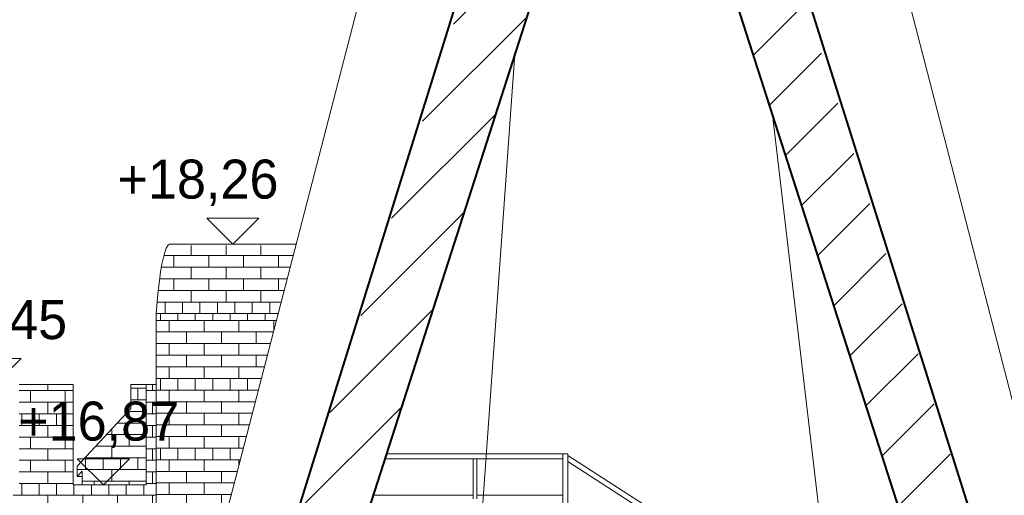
# Model space of a CAD drawing. Header units: millimetres. Extents: x 16408 to 39505, y -6861 to 26364.
# Tile 83 of 85: x 26951 to 32630, y 16806 to 19550. Entities that reach past the tile are written whole.
import ezdxf

# ---------------------------------------------------------------- set-up
doc = ezdxf.new("R2010")
doc.units = ezdxf.units.MM
doc.header["$MEASUREMENT"] = 0
doc.linetypes.add('Wipeout_Contour', pattern=[1000, 0, -1000])
for name, color, linetype, lineweight in [('0_Nr_pióra__1', 7, 'Continuous', 13), ('0_Nr_pióra__103', 7, 'Continuous', 5), ('0_Nr_pióra__7', 7, 'Continuous', 20), ('inw_schody zewnętrzne_Nr_pióra__1', 7, 'Continuous', 13), ('inw_schody zewnętrzne_Nr_pióra__27', 7, 'Continuous', 40), ('inw_schody zewnętrzne_Nr_pióra__87', 7, 'Continuous', 13)]:
    doc.layers.add(name, color=color, linetype=linetype, lineweight=lineweight)
doc.layers.add('0_Nr_pióra__101', color=7, linetype='Continuous', lineweight=5, true_color=0xb2b2b2)
doc.layers.add('0_Nr_pióra__102', color=7, linetype='Continuous', lineweight=5, true_color=0xcccccc)
doc.layers.add('inw_schody zewnętrzne', color=7, linetype='Continuous')
doc.styles.add('STYL_AUTOMATYCZNY_1', font='txt')
pattern_1 = [(45, (0, 0), (-190.9188, 190.9188), [])]

# ---------------------------------------------------------------- blocks, each defined once
blk = doc.blocks.new('Wymiary_15_4', base_point=(26809, 17446.4))
at = {"layer": '0_Nr_pióra__1', "color": 7, "linetype": 'Continuous', "lineweight": 13}
for p, q in [((26809, 17446.4), (26659, 17596.4)), ((26659, 17596.4), (26959, 17596.4)), ((26959, 17596.4), (26809, 17446.4))]:
    blk.add_line(p, q, dxfattribs=at)
at = {"layer": '0_Nr_pióra__1', "color": 7, "lineweight": 13, "insert": (26295.9, 17665.8), "char_height": 225, "attachment_point": 7, "style": 'STYL_AUTOMATYCZNY_1'}
blk.add_mtext('\\A1;{\\pql;\\fCentury Gothic|b0|i0|c238|p34;+17,45}', dxfattribs=at)
blk = doc.blocks.new('Wymiary_16_4', base_point=(28179.7, 18255.9))
at = {"layer": '0_Nr_pióra__1', "color": 7, "linetype": 'Continuous', "lineweight": 13}
for p, q in [((28179.7, 18255.9), (28029.7, 18405.9)), ((28029.7, 18405.9), (28329.7, 18405.9)), ((28329.7, 18405.9), (28179.7, 18255.9))]:
    blk.add_line(p, q, dxfattribs=at)
at = {"layer": '0_Nr_pióra__1', "color": 7, "lineweight": 13, "insert": (27514.9, 18476.3), "char_height": 225, "attachment_point": 7, "style": 'STYL_AUTOMATYCZNY_1'}
blk.add_mtext('\\A1;{\\pql;\\fCentury Gothic|b0|i0|c238|p34;+18,26}', dxfattribs=at)
blk = doc.blocks.new('Wymiary_17_4', base_point=(27433.3, 16866.4))
at = {"layer": '0_Nr_pióra__1', "color": 7, "linetype": 'Continuous', "lineweight": 13}
for p, q in [((27433.3, 16866.4), (27283.3, 17016.4)), ((27283.3, 17016.4), (27583.3, 17016.4)), ((27583.3, 17016.4), (27433.3, 16866.4))]:
    blk.add_line(p, q, dxfattribs=at)
at = {"layer": '0_Nr_pióra__1', "color": 7, "lineweight": 13, "insert": (26942, 17080.2), "char_height": 225, "attachment_point": 7, "style": 'STYL_AUTOMATYCZNY_1'}
blk.add_mtext('\\A1;{\\pql;\\fCentury Gothic|b0|i0|c238|p34;+16,87}', dxfattribs=at)

msp = doc.modelspace()

# ---------------------------------------------------------------- hatches: boundary and pattern name
at = {"layer": '0_Nr_pióra__101', "linetype": 'Continuous', "lineweight": 5, "true_color": 0xb2b2b2}
h = msp.add_hatch(dxfattribs=at)
h.set_pattern_fill('Cegła___wiązanie_pospoli_00', color=253, style=0, pattern_type=2)
h.set_pattern_definition([(0, (27296.63, 16930.94), (0, 67), []), (90, (27296.63, 16930.94), (-201, 0), [67, -67]), (90, (27397.13, 16997.94), (-201, 0), [67, -201, 67, -67]), (90, (27346.88, 17131.94), (-100.5, 0), [67, -335])])
h.paths.add_polyline_path([(27311.2, 16946.4), (27282.1, 16915.4), (27311.2, 16915.4)])
at = {"layer": '0_Nr_pióra__102', "linetype": 'Continuous', "lineweight": 5, "true_color": 0xcccccc}
h = msp.add_hatch(dxfattribs=at)
h.set_pattern_fill('Cegła___wiązanie_pospoli_00', color=254, style=0, pattern_type=2)
h.set_pattern_definition([(0, (28141.464, 18055.265), (0, 67), []), (90, (28141.46, 18055.26), (-201, 0), [67, -67]), (90, (28241.96, 18122.26), (-201, 0), [67, -201, 67, -67]), (90, (28191.71, 18256.26), (-100.5, 0), [67, -335])])
h.paths.add_polyline_path([(27749.6, 17986.3), (27743.4, 17923), (27737.8, 17854.6), (28441.3, 17854.6), (28545.1, 18255.9), (28366.6, 18255.9), (28357.6, 18248), (27805.4, 18248), (27796.6, 18232.4), (27787.9, 18209.1), (27779.5, 18178.3), (27771.4, 18140.3), (27763.6, 18095.4), (27756.4, 18043.9)])
h = msp.add_hatch(dxfattribs=at)
h.set_pattern_fill('Cegła___wiązanie_pospoli_00', color=254, style=0, pattern_type=2)
h.set_pattern_definition([(0, (28013.934, 16810.53), (0, 67), []), (90, (28013.93, 16810.53), (-201, 0), [67, -67]), (90, (28114.43, 16877.53), (-201, 0), [67, -201, 67, -67]), (90, (28064.18, 17011.53), (-100.5, 0), [67, -335])])
h.paths.add_polyline_path([(27737.8, 15766.4), (27823.8, 15766.4), (27901.2, 15766.4), (28290, 17269.8), (28441.3, 17854.6), (28290, 17854.6), (27737.8, 17854.6)])
h = msp.add_hatch(dxfattribs=at)
h.set_pattern_fill('Cegła___wiązanie_pospoli_00', color=254, style=0, pattern_type=2)
h.set_pattern_definition([(0, (27314.204, 16606.43), (0, 67), []), (90, (27314.2, 16606.43), (-201, 0), [67, -67]), (90, (27414.7, 16673.43), (-201, 0), [67, -201, 67, -67]), (90, (27364.45, 16807.43), (-100.5, 0), [67, -335])])
h.paths.add_polyline_path([(26947.8, 16866.4), (26912.6, 16866.4), (26912.6, 16269.2), (26890.6, 16269.2), (26890.6, 16266.4), (26890.9, 16266.4), (26890.9, 15766.4), (27279.6, 15766.4), (27737.8, 15766.4), (27737.8, 17446.4), (27681.3, 17446.4), (27681.1, 17446.4), (27681.1, 16866.4), (27615.3, 16866.4), (27491.3, 16866.4), (27375.3, 16866.4), (27259.6, 16866.4), (27259.4, 16866.4), (27259.4, 17446.4), (27208, 17446.4), (27114, 17446.4), (27028.9, 17446.4), (26948, 17446.4), (26948, 16866.4)])
h = msp.add_hatch(dxfattribs=at)
h.set_pattern_fill('Cegła___wiązanie_pospoli_00', color=254, style=0, pattern_type=2)
h.set_pattern_definition([(0, (27481.594, 17156.43), (0, 67), []), (90, (27481.6, 17156.43), (-201, 0), [67, -67]), (90, (27582.1, 17223.43), (-201, 0), [67, -201, 67, -67]), (90, (27531.84, 17357.43), (-100.5, 0), [67, -335])])
h.paths.add_polyline_path([(27681.1, 16866.4), (27681.1, 17446.4), (27592.4, 17446.4), (27592.4, 17306.4), (27282.1, 16975.4), (27282.1, 16915.4), (27311.2, 16946.4), (27311.2, 16866.4), (27375.3, 16866.4), (27491.3, 16866.4), (27615.3, 16866.4)])

# ---------------------------------------------------------------- linework, layer by layer
at = {"layer": 'inw_schody zewnętrzne_Nr_pióra__1', "color": 7, "linetype": 'Continuous', "lineweight": 13}
for p, q in [((27779.5, 18178.3), (27771.4, 18140.3)), ((27787.9, 18209.1), (27779.5, 18178.3)), ((27771.4, 18140.3), (27763.6, 18095.4)), ((27763.6, 18095.4), (27756.4, 18043.9)), ((27756.4, 18043.9), (27749.6, 17986.3)), ((27749.6, 17986.3), (27743.4, 17923)), ((27743.4, 17923), (27737.8, 17854.6)), ((27737.8, 17854.6), (27737.8, 15766.4))]:
    msp.add_line(p, q, dxfattribs=at)
at = {"layer": 'inw_schody zewnętrzne_Nr_pióra__87', "color": 7, "linetype": 'Continuous', "lineweight": 13}
for p, q in [((27028.9, 17446.4), (26948, 17446.4)), ((27114, 17446.4), (27028.9, 17446.4)), ((27208, 17446.4), (27114, 17446.4)), ((27259.4, 17446.4), (27208, 17446.4)), ((27592.4, 17306.4), (27592.4, 17446.4)), ((27592.4, 17446.4), (27681.3, 17446.4)), ((27681.1, 16866.4), (27681.1, 17446.4)), ((27737.8, 17446.4), (27681.3, 17446.4)), ((27282.1, 16975.4), (27592.4, 17306.4)), ((27259.4, 16866.4), (27259.6, 16866.4)), ((27375.3, 16866.4), (27259.6, 16866.4)), ((27491.3, 16866.4), (27375.3, 16866.4)), ((27615.3, 16866.4), (27491.3, 16866.4)), ((27681.1, 16866.4), (27615.3, 16866.4))]:
    msp.add_line(p, q, dxfattribs=at)

# ---------------------------------------------------------------- block references
at = {"color": 7, "linetype": 'Continuous', "lineweight": 13}
msp.add_blockref('Wymiary_15_4', (26809, 17446.4), dxfattribs=at)

# ---------------------------------------------------------------- wipeouts: each hides what was drawn before it
at = {"color": 254, "linetype": 'Wipeout_Contour', "lineweight": 0, "ltscale": 257275.211859}
msp.add_wipeout([(30807.6, 20512.3), (32531.8, 15143.8), (32728.1, 15766.4), (31148.3, 20691.7), (31043.7, 21112.3), (29925.6, 21112.3), (30179.3, 20512.3)], dxfattribs=at).dxf.layer = 'inw_schody zewnętrzne'

# ---------------------------------------------------------------- next in the draw order: hatches: boundary and pattern name
at = {"layer": 'inw_schody zewnętrzne_Nr_pióra__1', "linetype": 'Continuous', "lineweight": 13}
h = msp.add_hatch(dxfattribs=at)
h.set_pattern_fill('Bloczki_ceramiczne_0004', style=0, pattern_type=2)
h.set_pattern_definition(pattern_1)
h.paths.add_polyline_path([(30807.6, 20512.3), (32531.8, 15143.8), (32728.1, 15766.4), (31148.3, 20691.7), (31043.7, 21112.3), (29925.6, 21112.3), (30179.3, 20512.3)])

# ---------------------------------------------------------------- next in the draw order: wipeouts: each hides what was drawn before it
at = {"color": 254, "linetype": 'Wipeout_Contour', "lineweight": 0, "ltscale": 133983.942876}
msp.add_wipeout([(27814.4, 18255.9), (27805.4, 18248), (28357.6, 18248), (28366.6, 18255.9)], dxfattribs=at).dxf.layer = 'inw_schody zewnętrzne'
at = {"color": 254, "linetype": 'Wipeout_Contour', "lineweight": 0, "ltscale": 96366.686389}
msp.add_wipeout([(27282.1, 16915.4), (27311.2, 16915.4), (27311.2, 16946.4)], dxfattribs=at).dxf.layer = 'inw_schody zewnętrzne'

# ---------------------------------------------------------------- next in the draw order: linework, layer by layer
at = {"layer": 'inw_schody zewnętrzne_Nr_pióra__1', "color": 7, "linetype": 'Continuous', "lineweight": 13}
for p, q in [((27796.6, 18232.4), (27787.9, 18209.1)), ((27805.4, 18248), (27796.6, 18232.4)), ((27814.4, 18255.9), (27805.4, 18248))]:
    msp.add_line(p, q, dxfattribs=at)
at = {"layer": 'inw_schody zewnętrzne_Nr_pióra__87', "color": 7, "linetype": 'Continuous', "lineweight": 13}
for p, q in [((27259.4, 17446.4), (27259.4, 16866.4)), ((27282.1, 16915.4), (27282.1, 16975.4)), ((27311.2, 16946.4), (27282.1, 16915.4)), ((27311.2, 16866.4), (27311.2, 16946.4)), ((27311.2, 16915.4), (27282.1, 16915.4))]:
    msp.add_line(p, q, dxfattribs=at)

# ---------------------------------------------------------------- next in the draw order: block references
at = {"color": 7, "linetype": 'Continuous', "lineweight": 13}
msp.add_blockref('Wymiary_17_4', (27433.3, 16866.4), dxfattribs=at)

# ---------------------------------------------------------------- next in the draw order: texts
at = {"layer": '0_Nr_pióra__7', "color": 7, "linetype": 'Continuous', "lineweight": 20, "insert": (27668.6, 16344.4), "char_height": 225, "attachment_point": 8, "style": 'STYL_AUTOMATYCZNY_1'}
msp.add_mtext('\\A1;{\\pqc;\\fCentury Gothic|b0|i0|c238|p34;1,8\\fCentury Gothic|b0|i0|c238|p34;\\A1{\\H.66x;\\So^  ;}}', dxfattribs=at)

# ---------------------------------------------------------------- next in the draw order: wipeouts: each hides what was drawn before it
at = {"color": 254, "linetype": 'Wipeout_Contour', "lineweight": 0, "ltscale": 138120.209268}
msp.add_wipeout([(28256.9, 15766.4), (28655.2, 15766.4), (30179.3, 20512.3), (29925.6, 21012.3)], dxfattribs=at).dxf.layer = 'inw_schody zewnętrzne'

# ---------------------------------------------------------------- next in the draw order: hatches: boundary and pattern name
at = {"layer": 'inw_schody zewnętrzne_Nr_pióra__1', "linetype": 'Continuous', "lineweight": 13}
h = msp.add_hatch(dxfattribs=at)
h.set_pattern_fill('Bloczki_ceramiczne_0004', style=0, pattern_type=2)
h.set_pattern_definition(pattern_1)
h.paths.add_polyline_path([(28256.9, 15766.4), (28655.2, 15766.4), (30179.3, 20512.3), (29925.6, 21012.3)])

# ---------------------------------------------------------------- next in the draw order: linework, layer by layer
at = {"layer": '0_Nr_pióra__103', "color": 7, "linetype": 'Continuous', "lineweight": 5}
for p, q in [((29566.7, 16806.4), (28989.2, 16806.4)), ((29566.7, 16786.4), (29566.7, 16806.4)), ((29586.7, 16786.4), (29586.7, 16806.4))]:
    msp.add_line(p, q, dxfattribs=at)
at = {"layer": 'inw_schody zewnętrzne_Nr_pióra__1', "color": 7, "linetype": 'Continuous', "lineweight": 13}
for p, q in [((27814.4, 18255.9), (28545.1, 18255.9)), ((27737.8, 17854.6), (28441.3, 17854.6))]:
    msp.add_line(p, q, dxfattribs=at)

# ---------------------------------------------------------------- next in the draw order: block references
at = {"color": 7, "linetype": 'Continuous', "lineweight": 13}
msp.add_blockref('Wymiary_16_4', (28179.7, 18255.9), dxfattribs=at)

# ---------------------------------------------------------------- next in the draw order: wipeouts: each hides what was drawn before it
at = {"color": 254, "linetype": 'Wipeout_Contour', "lineweight": 0, "ltscale": 137099.586628}
msp.add_wipeout([(29399.2, 17016.4), (30082.8, 17016.4), (30082.8, 17046.4), (29408.9, 17046.4)], dxfattribs=at)

# ---------------------------------------------------------------- next in the draw order: linework, layer by layer
at = {"layer": '0_Nr_pióra__103', "color": 7, "linetype": 'Continuous', "lineweight": 5}
for p, q in [((29566.7, 16806.4), (29566.7, 17016.4)), ((29586.7, 16806.4), (29586.7, 17016.4))]:
    msp.add_line(p, q, dxfattribs=at)
at = {"layer": 'inw_schody zewnętrzne_Nr_pióra__27', "color": 7, "linetype": 'Continuous', "lineweight": 40}
msp.add_line((29925.6, 21112.3), (28256.9, 15766.4), dxfattribs=at)
at = {"layer": 'inw_schody zewnętrzne_Nr_pióra__87', "color": 7, "linetype": 'Continuous', "lineweight": 13}
msp.add_line((29565.8, 15967.9), (29807.3, 19353.9), dxfattribs=at)

# ---------------------------------------------------------------- next in the draw order: wipeouts: each hides what was drawn before it
at = {"color": 254, "linetype": 'Wipeout_Contour', "lineweight": 0, "ltscale": 103790.635907}
msp.add_wipeout([(30097.8, 17046.4), (30112.8, 17036.8), (30112.8, 17046.4)], dxfattribs=at)

# ---------------------------------------------------------------- next in the draw order: wipeouts: each hides what was drawn before it
at = {"color": 254, "linetype": 'Wipeout_Contour', "lineweight": 0, "ltscale": 175122.781088}
msp.add_wipeout([(30112.8, 17001.1), (31381.5, 16183.2), (31382.8, 16185.1), (31382.8, 16218), (30112.8, 17036.8)], dxfattribs=at)

# ---------------------------------------------------------------- next in the draw order: linework, layer by layer
at = {"layer": 'inw_schody zewnętrzne_Nr_pióra__27', "color": 7, "linetype": 'Continuous', "lineweight": 40}
for p, q in [((31043.7, 21112.3), (32730.1, 15766.4)), ((30807.6, 20512.3), (32531.8, 15143.8))]:
    msp.add_line(p, q, dxfattribs=at)
at = {"layer": 'inw_schody zewnętrzne_Nr_pióra__87', "color": 7, "linetype": 'Continuous', "lineweight": 13}
for p, q in [((33085.8, 15766.4), (30503.5, 25749.8)), ((31650.7, 15966.4), (31292.6, 19002.3))]:
    msp.add_line(p, q, dxfattribs=at)

# ---------------------------------------------------------------- next in the draw order: wipeouts: each hides what was drawn before it
at = {"color": 254, "linetype": 'Wipeout_Contour', "lineweight": 0, "ltscale": 205435.031236}
msp.add_wipeout([(30082.8, 17056.1), (30082.8, 15956.1), (30097.8, 15946.4), (30097.8, 15958.4), (30112.8, 15948.6), (30112.8, 17036.8)], dxfattribs=at)

# ---------------------------------------------------------------- next in the draw order: linework, layer by layer
at = {"layer": '0_Nr_pióra__103', "color": 7, "linetype": 'Continuous', "lineweight": 5}
for p, q in [((30082.8, 17046.4), (29066.3, 17046.4)), ((30082.8, 17046.4), (30097.8, 17046.4)), ((30082.8, 17016.4), (30082.8, 17046.4)), ((30097.8, 17046.4), (30112.8, 17046.4)), ((30112.8, 17036.8), (30112.8, 17046.4)), ((30082.8, 17016.4), (29056.6, 17016.4)), ((30082.8, 15966.4), (30082.8, 17016.4)), ((30112.8, 17001.1), (30112.8, 17036.8)), ((31382.8, 16218), (30112.8, 17036.8)), ((30112.8, 15948.6), (30112.8, 17001.1)), ((31611.8, 16034.7), (30112.8, 17001.1)), ((30082.8, 16806.4), (29586.7, 16806.4))]:
    msp.add_line(p, q, dxfattribs=at)
at = {"layer": 'inw_schody zewnętrzne_Nr_pióra__27', "color": 7, "linetype": 'Continuous', "lineweight": 40}
msp.add_line((30179.3, 20512.3), (28455.2, 15143.8), dxfattribs=at)
at = {"layer": 'inw_schody zewnętrzne_Nr_pióra__87', "color": 7, "linetype": 'Continuous', "lineweight": 13}
msp.add_line((30484.6, 25754.1), (27901.2, 15766.4), dxfattribs=at)

doc.saveas('drawing.dxf')
